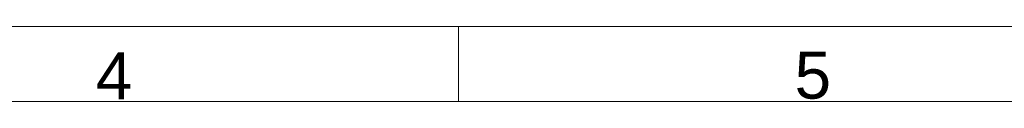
# Model space of a CAD drawing. Header units: millimetres. Extents: x 0 to 594, y 0 to 420.
# Tile 88 of 256: x 287 to 392, y 0 to 8. Entities that reach past the tile are written whole.
import ezdxf

# ---------------------------------------------------------------- set-up
doc = ezdxf.new("R2010")
doc.units = ezdxf.units.MM
doc.layers.add('256', color=7, linetype='Continuous', true_color=0xffffff)
doc.styles.add('Arial Unicode MS', font='txt')

msp = doc.modelspace()

# ---------------------------------------------------------------- linework, layer by layer
at = {"layer": '256', "color": 163, "linetype": 'Continuous', "lineweight": 18}
for p, q in [((586, 8), (8, 8)), ((334.156, 8), (334.156, 0)), ((594, 0), (0, 0))]:
    msp.add_line(p, q, dxfattribs=at)

# ---------------------------------------------------------------- texts
at = {"layer": '256', "color": 18, "linetype": 'Continuous', "lineweight": 13, "char_height": 5, "attachment_point": 7, "line_spacing_factor": 1.047437, "style": 'Arial Unicode MS'}
for s, insert in [('\\fArial Unicode MS|b0|i0;\\W1.0000;4', (295.573, 0.245)), ('\\fArial Unicode MS|b0|i0;\\W1.0000;5', (369.885, 0.245))]:
    msp.add_mtext(s, dxfattribs=dict(at, insert=insert))

doc.saveas('drawing.dxf')
